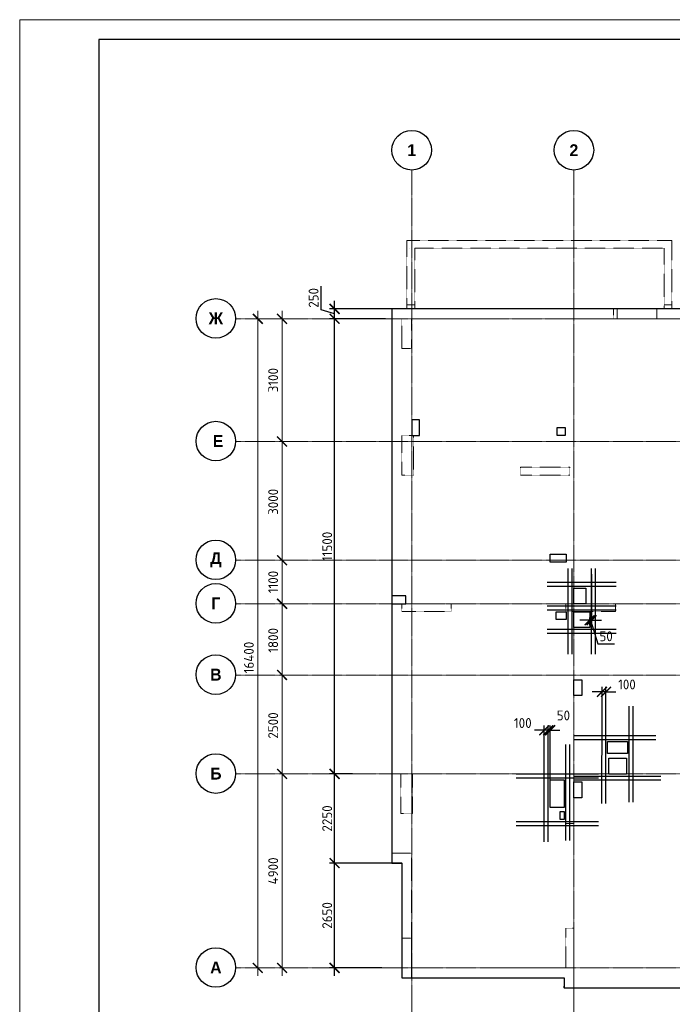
# Model space of a CAD drawing. Header units: millimetres. Extents: x -386473 to 311666, y -59273 to 291770.
# Tile 37 of 132: x -105905 to -89411, y 13069 to 37946. Entities that reach past the tile are written whole.
import ezdxf

# ---------------------------------------------------------------- set-up
doc = ezdxf.new("R2010")
doc.units = ezdxf.units.MM
for name, pattern in [('______5', [1100, 800, -100, 100, -100]), ('DASHED', [7, 5, -2, 0]), ('осевая', [50.8, 31.75, -6.35, 6.35, -6.35])]:
    doc.linetypes.add(name, pattern=pattern)
for name, color, linetype, lineweight in [('ВК_отверстия в полу размеры', 7, 'Continuous', 5), ('Оси', 40, '______5', 18), ('Перекрытие ж_бетон', 1, 'Continuous', 30), ('размер', 1, 'Continuous', 25), ('РАЗМЕРЫ', 1, 'Continuous', 9), ('ТОНКИЕ', 7, 'Continuous', 9)]:
    doc.layers.add(name, color=color, linetype=linetype, lineweight=lineweight)
doc.layers.add('Клапаны_для_электрика', color=7, linetype='Continuous', plot=False)
doc.layers.add('Колонна_ бетон', color=7, linetype='Continuous', lineweight=50, true_color=0xb4b496)
doc.layers.add('ТОЛСТЫЕ_ОСНОВНЫЕ', color=6, linetype='Continuous')
doc.styles.add('Century Gothic', font='GOTHIC.TTF')
doc.styles.add('GOST-2.304_Type-B', font='GOST_Common.ttf')
doc.dimstyles.new('СПДС', dxfattribs={"dimscale": 100, "dimtxt": 2.5, "dimasz": 2.5, "dimexe": 1.25, "dimexo": 0, "dimtad": 1, "dimdec": 0, "dimtxsty": 'GOST-2.304_Type-B', "dimblk": 'ARCHTICK', "dimcen": 2.5, "dimdle": 2, "dimadec": 0, "dimazin": 2, "dimtfac": 0.75, "dimtdec": 0, "dimtmove": 1, "dimatfit": 3, "dimfxl": 1, "dimtolj": 1, "dimarcsym": 1})

# ---------------------------------------------------------------- blocks, each defined once
blk = doc.blocks.new('*U44')
at = {"layer": 'ТОЛСТЫЕ_ОСНОВНЫЕ', "color": 6}
blk.add_lwpolyline([(20, 5), (886, 5), (886, 415), (20, 415)], close=True, dxfattribs=at)
at = {"layer": 'ТОНКИЕ'}
blk.add_lwpolyline([(0, 0), (891, 0), (891, 420), (0, 420)], close=True, dxfattribs=at)
blk = doc.blocks.new('_ArchTick')
at = {"color": 0, "linetype": 'ByBlock', "const_width": 0.15}
blk.add_lwpolyline([(-0.5, -0.5), (0.5, 0.5)], dxfattribs=at)
blk = doc.blocks.new('*D427')
at = {"color": 0, "lineweight": -2, "transparency": 16777216}
for p, q in [((979756, -14893), (979756, 1907)), ((979756, 1707), (979881, 1707)), ((979756, -14693), (979881, -14693))]:
    blk.add_line(p, q, dxfattribs=at)
at = {"layer": 'DEFPOINTS', "color": 0, "transparency": 16777216}
for p in [(979756, 1707), (979756, 1707), (979756, -14693)]:
    blk.add_point(p, dxfattribs=at)
at = {"color": 0, "lineweight": -2, "transparency": 16777216, "xscale": 250, "yscale": 250, "zscale": 250}
for p, rotation in [((979756, 1707), 90), ((979756, -14693), 270)]:
    blk.add_blockref('_ArchTick', p, dxfattribs=dict(at, rotation=rotation))
at = {"color": 0, "transparency": 16777216, "insert": (979531, -6851), "char_height": 250, "width": 104166.67, "attachment_point": 5, "rotation": 90, "style": 'GOST-2.304_Type-B'}
blk.add_mtext('\\A1;16400', dxfattribs=at)
blk = doc.blocks.new('NSY101')
at = {"color": 0, "linetype": 'ByBlock', "lineweight": -2}
blk.add_circle((0, 0), 50, dxfattribs=at)
blk = doc.blocks.new('СЛОЖНЫЙ_ОБЪЕКТ_0')
at = {"layer": 'Оси', "color": 16, "linetype": 'Continuous', "lineweight": 25, "transparency": 33554687, "xscale": 9.999999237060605, "yscale": 9.999999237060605, "zscale": 9.999999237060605}
blk.add_blockref('NSY101', (8813, -989), dxfattribs=at)
at = {"layer": 'Оси', "color": 16, "linetype": 'Continuous', "lineweight": 25, "transparency": 33554687, "insert": (8813, -989), "char_height": 300, "width": 385, "attachment_point": 5, "style": 'Century Gothic'}
blk.add_mtext('\\A1;{\\fCentury Gothic|i0|b1;\\H300.000000;\\W1.000000;\\C16;2}\\P', dxfattribs=at)
blk = doc.blocks.new('СЛОЖНЫЙ_ОБЪЕКТ_23')
at = {"layer": 'Оси', "color": 16, "linetype": 'Continuous', "lineweight": 25, "transparency": 33554687, "xscale": 9.999999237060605, "yscale": 9.999999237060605, "zscale": 9.999999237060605}
blk.add_blockref('NSY101', (-12319, -19997), dxfattribs=at)
at = {"layer": 'Оси', "color": 16, "linetype": 'Continuous', "lineweight": 25, "transparency": 33554687, "insert": (-12319, -19997), "char_height": 300, "width": 460, "attachment_point": 5, "style": 'Century Gothic'}
blk.add_mtext('\\A1;{\\fCentury Gothic|i0|b1;\\H300.000000;\\W1.000000;\\C16;А}\\P', dxfattribs=at)
blk = doc.blocks.new('СЛОЖНЫЙ_ОБЪЕКТ_24')
at = {"layer": 'Оси', "color": 16, "linetype": 'Continuous', "lineweight": 25, "transparency": 33554687, "xscale": 9.999999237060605, "yscale": 9.999999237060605, "zscale": 9.999999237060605}
blk.add_blockref('NSY101', (-12319, -15097), dxfattribs=at)
at = {"layer": 'Оси', "color": 16, "linetype": 'Continuous', "lineweight": 25, "transparency": 33554687, "insert": (-12319, -15097), "char_height": 300, "width": 390, "attachment_point": 5, "style": 'Century Gothic'}
blk.add_mtext('\\A1;{\\fCentury Gothic|i0|b1;\\H300.000000;\\W1.000000;\\C16;Б}\\P', dxfattribs=at)
blk = doc.blocks.new('СЛОЖНЫЙ_ОБЪЕКТ_25')
at = {"layer": 'Оси', "color": 16, "linetype": 'Continuous', "lineweight": 25, "transparency": 33554687, "xscale": 9.999999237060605, "yscale": 9.999999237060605, "zscale": 9.999999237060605}
blk.add_blockref('NSY101', (-12319, -12597), dxfattribs=at)
at = {"layer": 'Оси', "color": 16, "linetype": 'Continuous', "lineweight": 25, "transparency": 33554687, "insert": (-12319, -12597), "char_height": 300, "width": 390, "attachment_point": 5, "style": 'Century Gothic'}
blk.add_mtext('\\A1;{\\fCentury Gothic|i0|b1;\\H300.000000;\\W1.000000;\\C16;В}\\P', dxfattribs=at)
blk = doc.blocks.new('СЛОЖНЫЙ_ОБЪЕКТ_26')
at = {"layer": 'Оси', "color": 16, "linetype": 'Continuous', "lineweight": 25, "transparency": 33554687, "xscale": 9.999999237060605, "yscale": 9.999999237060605, "zscale": 9.999999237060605}
blk.add_blockref('NSY101', (-12319, -10797), dxfattribs=at)
at = {"layer": 'Оси', "color": 16, "linetype": 'Continuous', "lineweight": 25, "transparency": 33554687, "insert": (-12319, -10797), "char_height": 300, "width": 345, "attachment_point": 5, "style": 'Century Gothic'}
blk.add_mtext('\\A1;{\\fCentury Gothic|i0|b1;\\H300.000000;\\W1.000000;\\C16;Г}\\P', dxfattribs=at)
blk = doc.blocks.new('СЛОЖНЫЙ_ОБЪЕКТ_27')
at = {"layer": 'Оси', "color": 16, "linetype": 'Continuous', "lineweight": 25, "transparency": 33554687, "xscale": 9.999999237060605, "yscale": 9.999999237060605, "zscale": 9.999999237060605}
blk.add_blockref('NSY101', (-12319, -9697), dxfattribs=at)
at = {"layer": 'Оси', "color": 16, "linetype": 'Continuous', "lineweight": 25, "transparency": 33554687, "insert": (-12319, -9697), "char_height": 300, "width": 470, "attachment_point": 5, "style": 'Century Gothic'}
blk.add_mtext('\\A1;{\\fCentury Gothic|i0|b1;\\H300.000000;\\W1.000000;\\C16;Д}\\P', dxfattribs=at)
blk = doc.blocks.new('СЛОЖНЫЙ_ОБЪЕКТ_28')
at = {"layer": 'Оси', "color": 16, "linetype": 'Continuous', "lineweight": 25, "transparency": 33554687, "xscale": 9.999999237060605, "yscale": 9.999999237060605, "zscale": 9.999999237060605}
blk.add_blockref('NSY101', (-12319, -3597), dxfattribs=at)
at = {"layer": 'Оси', "color": 16, "linetype": 'Continuous', "lineweight": 25, "transparency": 33554687, "insert": (-12319, -3597), "char_height": 300, "width": 540, "attachment_point": 5, "style": 'Century Gothic'}
blk.add_mtext('\\A1;{\\fCentury Gothic|i0|b1;\\H300.000000;\\W1.000000;\\C16;Ж}\\P', dxfattribs=at)
blk = doc.blocks.new('СЛОЖНЫЙ_ОБЪЕКТ_43')
at = {"layer": 'Оси', "color": 16, "linetype": 'Continuous', "lineweight": 25, "transparency": 33554687, "xscale": 9.999999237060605, "yscale": 9.999999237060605, "zscale": 9.999999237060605}
blk.add_blockref('NSY101', (5133, -989), dxfattribs=at)
at = {"layer": 'Оси', "color": 16, "linetype": 'Continuous', "lineweight": 25, "transparency": 33554687, "insert": (5133, -989), "char_height": 300, "width": 385, "attachment_point": 5, "style": 'Century Gothic'}
blk.add_mtext('\\A1;{\\fCentury Gothic|i0|b1;\\H300.000000;\\W1.000000;\\C16;1}\\P', dxfattribs=at)
blk = doc.blocks.new('СЛОЖНЫЙ_ОБЪЕКТ_62')
at = {"layer": 'Оси', "color": 16, "linetype": 'Continuous', "lineweight": 25, "transparency": 33554687, "xscale": 9.999999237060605, "yscale": 9.999999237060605, "zscale": 9.999999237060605}
blk.add_blockref('NSY101', (-12319, -6697), dxfattribs=at)
at = {"layer": 'Оси', "color": 16, "linetype": 'Continuous', "lineweight": 25, "transparency": 33554687, "insert": (-12319, -6697), "char_height": 300, "width": 480, "attachment_point": 5, "style": 'Century Gothic'}
blk.add_mtext('\\A1;{\\fCentury Gothic|i0|b1;\\H300.000000;\\W1.000000;\\C16; Е}\\P', dxfattribs=at)
blk = doc.blocks.new('*D408')
at = {"color": 0, "lineweight": -2, "transparency": 16777216}
for p, q in [((980369, -14893), (980369, -9593)), ((980369, -9793), (980494, -9793)), ((980369, -14693), (980494, -14693))]:
    blk.add_line(p, q, dxfattribs=at)
at = {"layer": 'DEFPOINTS', "color": 0, "transparency": 16777216}
for p in [(980369, -9793), (980369, -9793), (980369, -14693)]:
    blk.add_point(p, dxfattribs=at)
at = {"color": 0, "lineweight": -2, "transparency": 16777216, "xscale": 250, "yscale": 250, "zscale": 250}
for p, rotation in [((980369, -9793), 90), ((980369, -14693), 270)]:
    blk.add_blockref('_ArchTick', p, dxfattribs=dict(at, rotation=rotation))
at = {"color": 0, "transparency": 16777216, "insert": (980144, -12243), "char_height": 250, "width": 83333.33, "attachment_point": 5, "rotation": 90, "style": 'GOST-2.304_Type-B'}
blk.add_mtext('\\A1;4900', dxfattribs=at)
blk = doc.blocks.new('*D409')
at = {"color": 0, "lineweight": -2, "transparency": 16777216}
for p, q in [((980369, -9993), (980369, -7093)), ((980369, -7293), (980494, -7293)), ((980369, -9793), (980494, -9793))]:
    blk.add_line(p, q, dxfattribs=at)
at = {"layer": 'DEFPOINTS', "color": 0, "transparency": 16777216}
for p in [(980369, -7293), (980369, -7293), (980369, -9793)]:
    blk.add_point(p, dxfattribs=at)
at = {"color": 0, "lineweight": -2, "transparency": 16777216, "xscale": 250, "yscale": 250, "zscale": 250}
for p, rotation in [((980369, -7293), 90), ((980369, -9793), 270)]:
    blk.add_blockref('_ArchTick', p, dxfattribs=dict(at, rotation=rotation))
at = {"color": 0, "transparency": 16777216, "insert": (980144, -8568), "char_height": 250, "width": 83333.33, "attachment_point": 5, "rotation": 90, "style": 'GOST-2.304_Type-B'}
blk.add_mtext('\\A1;2500', dxfattribs=at)
blk = doc.blocks.new('*D410')
at = {"color": 0, "lineweight": -2, "transparency": 16777216}
for p, q in [((980369, -7493), (980369, -5293)), ((980369, -5493), (980494, -5493)), ((980369, -7293), (980494, -7293))]:
    blk.add_line(p, q, dxfattribs=at)
at = {"layer": 'DEFPOINTS', "color": 0, "transparency": 16777216}
for p in [(980369, -5493), (980369, -5493), (980369, -7293)]:
    blk.add_point(p, dxfattribs=at)
at = {"color": 0, "lineweight": -2, "transparency": 16777216, "xscale": 250, "yscale": 250, "zscale": 250}
for p, rotation in [((980369, -5493), 90), ((980369, -7293), 270)]:
    blk.add_blockref('_ArchTick', p, dxfattribs=dict(at, rotation=rotation))
at = {"color": 0, "transparency": 16777216, "insert": (980144, -6418), "char_height": 250, "width": 83333.33, "attachment_point": 5, "rotation": 90, "style": 'GOST-2.304_Type-B'}
blk.add_mtext('\\A1;1800', dxfattribs=at)
blk = doc.blocks.new('*D411')
at = {"color": 0, "lineweight": -2, "transparency": 16777216}
for p, q in [((980369, -5693), (980369, -4193)), ((980369, -4393), (980494, -4393)), ((980369, -5493), (980494, -5493))]:
    blk.add_line(p, q, dxfattribs=at)
at = {"layer": 'DEFPOINTS', "color": 0, "transparency": 16777216}
for p in [(980369, -4393), (980369, -4393), (980369, -5493)]:
    blk.add_point(p, dxfattribs=at)
at = {"color": 0, "lineweight": -2, "transparency": 16777216, "xscale": 250, "yscale": 250, "zscale": 250}
for p, rotation in [((980369, -4393), 90), ((980369, -5493), 270)]:
    blk.add_blockref('_ArchTick', p, dxfattribs=dict(at, rotation=rotation))
at = {"color": 0, "transparency": 16777216, "insert": (980144, -4943), "char_height": 250, "width": 83333.33, "attachment_point": 5, "rotation": 90, "style": 'GOST-2.304_Type-B'}
blk.add_mtext('\\A1;1100', dxfattribs=at)
blk = doc.blocks.new('*D412')
at = {"color": 0, "lineweight": -2, "transparency": 16777216}
for p, q in [((980369, -4593), (980369, -1193)), ((980369, -1393), (980494, -1393)), ((980369, -4393), (980494, -4393))]:
    blk.add_line(p, q, dxfattribs=at)
at = {"layer": 'DEFPOINTS', "color": 0, "transparency": 16777216}
for p in [(980369, -1393), (980369, -1393), (980369, -4393)]:
    blk.add_point(p, dxfattribs=at)
at = {"color": 0, "lineweight": -2, "transparency": 16777216, "xscale": 250, "yscale": 250, "zscale": 250}
for p, rotation in [((980369, -1393), 90), ((980369, -4393), 270)]:
    blk.add_blockref('_ArchTick', p, dxfattribs=dict(at, rotation=rotation))
at = {"color": 0, "transparency": 16777216, "insert": (980144, -2918), "char_height": 250, "width": 83333.33, "attachment_point": 5, "rotation": 90, "style": 'GOST-2.304_Type-B'}
blk.add_mtext('\\A1;3000', dxfattribs=at)
blk = doc.blocks.new('*D413')
at = {"color": 0, "lineweight": -2, "transparency": 16777216}
for p, q in [((980369, -1593), (980369, 1907)), ((979945, 1707), (980494, 1707)), ((980369, -1393), (980494, -1393))]:
    blk.add_line(p, q, dxfattribs=at)
at = {"layer": 'DEFPOINTS', "color": 0, "transparency": 16777216}
for p in [(979945, 1707), (980369, 1707), (980369, -1393)]:
    blk.add_point(p, dxfattribs=at)
at = {"color": 0, "lineweight": -2, "transparency": 16777216, "xscale": 250, "yscale": 250, "zscale": 250}
for p, rotation in [((980369, 1707), 90), ((980369, -1393), 270)]:
    blk.add_blockref('_ArchTick', p, dxfattribs=dict(at, rotation=rotation))
at = {"color": 0, "transparency": 16777216, "insert": (980144, 157), "char_height": 250, "width": 83333.33, "attachment_point": 5, "rotation": 90, "style": 'GOST-2.304_Type-B'}
blk.add_mtext('\\A1;3100', dxfattribs=at)
blk = doc.blocks.new('*D476')
at = {"layer": 'DEFPOINTS', "color": 0, "transparency": 16777216}
for p in [(-97946, 16639), (-96372, 16639), (-96754, 13989)]:
    blk.add_point(p, dxfattribs=at)
at = {"layer": 'РАЗМЕРЫ', "color": 0, "lineweight": -2, "transparency": 16777216}
for p, q in [((-97946, 13789), (-97946, 16839)), ((-96372, 16639), (-98071, 16639)), ((-96754, 13989), (-98071, 13989))]:
    blk.add_line(p, q, dxfattribs=at)
at = {"layer": 'РАЗМЕРЫ', "color": 0, "lineweight": -2, "transparency": 16777216, "xscale": 250, "yscale": 250, "zscale": 250}
for p, rotation in [((-97946, 16639), 90), ((-97946, 13989), 270)]:
    blk.add_blockref('_ArchTick', p, dxfattribs=dict(at, rotation=rotation))
at = {"layer": 'РАЗМЕРЫ', "color": 0, "lineweight": 0, "transparency": 16777216, "insert": (-98133, 15314), "char_height": 250, "attachment_point": 5, "rotation": 90, "style": 'GOST-2.304_Type-B'}
blk.add_mtext('\\A1;2650', dxfattribs=at)
blk = doc.blocks.new('*D477')
at = {"layer": 'DEFPOINTS', "color": 0, "transparency": 16777216}
for p in [(-97946, 18889), (-97490, 18889), (-96372, 16639)]:
    blk.add_point(p, dxfattribs=at)
at = {"layer": 'РАЗМЕРЫ', "color": 0, "lineweight": -2, "transparency": 16777216}
for p, q in [((-97946, 16439), (-97946, 19089)), ((-97490, 18889), (-98071, 18889)), ((-96372, 16639), (-98071, 16639))]:
    blk.add_line(p, q, dxfattribs=at)
at = {"layer": 'РАЗМЕРЫ', "color": 0, "lineweight": -2, "transparency": 16777216, "xscale": 250, "yscale": 250, "zscale": 250}
for p, rotation in [((-97946, 18889), 90), ((-97946, 16639), 270)]:
    blk.add_blockref('_ArchTick', p, dxfattribs=dict(at, rotation=rotation))
at = {"layer": 'РАЗМЕРЫ', "color": 0, "lineweight": 0, "transparency": 16777216, "insert": (-98133, 17764), "char_height": 250, "attachment_point": 5, "rotation": 90, "style": 'GOST-2.304_Type-B'}
blk.add_mtext('\\A1;2250', dxfattribs=at)
blk = doc.blocks.new('*D478')
at = {"layer": 'DEFPOINTS', "color": 0, "transparency": 16777216}
for p in [(-97946, 30389), (-96657, 30389), (-97490, 18889)]:
    blk.add_point(p, dxfattribs=at)
at = {"layer": 'РАЗМЕРЫ', "color": 0, "lineweight": -2, "transparency": 16777216}
for p, q in [((-96657, 30389), (-98071, 30389)), ((-97946, 18689), (-97946, 30589)), ((-97490, 18889), (-98071, 18889))]:
    blk.add_line(p, q, dxfattribs=at)
at = {"layer": 'РАЗМЕРЫ', "color": 0, "lineweight": -2, "transparency": 16777216, "xscale": 250, "yscale": 250, "zscale": 250}
for p, rotation in [((-97946, 30389), 90), ((-97946, 18889), 270)]:
    blk.add_blockref('_ArchTick', p, dxfattribs=dict(at, rotation=rotation))
at = {"layer": 'РАЗМЕРЫ', "color": 0, "lineweight": 0, "transparency": 16777216, "insert": (-98133, 24639), "char_height": 250, "attachment_point": 5, "rotation": 90, "style": 'GOST-2.304_Type-B'}
blk.add_mtext('\\A1;11500', dxfattribs=at)
blk = doc.blocks.new('*D479')
at = {"layer": 'DEFPOINTS', "color": 0, "transparency": 16777216}
for p in [(-97946, 30639), (-96497, 30639), (-96657, 30389)]:
    blk.add_point(p, dxfattribs=at)
at = {"layer": 'РАЗМЕРЫ', "color": 0, "lineweight": -2, "transparency": 16777216}
for p, q in [((-98289, 30617), (-98289, 31217)), ((-97946, 30514), (-98289, 30617)), ((-96497, 30639), (-98071, 30639)), ((-97946, 30189), (-97946, 30839)), ((-96657, 30389), (-98071, 30389))]:
    blk.add_line(p, q, dxfattribs=at)
at = {"layer": 'РАЗМЕРЫ', "color": 0, "lineweight": -2, "transparency": 16777216, "xscale": 250, "yscale": 250, "zscale": 250}
for p, rotation in [((-97946, 30639), 90), ((-97946, 30389), 270)]:
    blk.add_blockref('_ArchTick', p, dxfattribs=dict(at, rotation=rotation))
at = {"layer": 'РАЗМЕРЫ', "color": 0, "lineweight": 0, "transparency": 16777216, "insert": (-98477, 30917), "char_height": 250, "attachment_point": 5, "rotation": 90, "style": 'GOST-2.304_Type-B'}
blk.add_mtext('\\A1;250', dxfattribs=at)
blk = doc.blocks.new('стены подвала')
at = {"layer": 'Колонна_ бетон', "color": 252, "linetype": 'DASHED', "lineweight": 0, "ltscale": 0.3, "true_color": 0x939598, "transparency": 33554687}
for p, q in [((-198017, -8295, -200), (-198017, -10025, -200)), ((-191317, -8295, 160), (-198017, -8295, -200)), ((-198017, -8295, -200), (-198017, -8295, -200)), ((-191317, -10025, 160), (-191317, -8295, 160)), ((-191317, -8295, 160), (-191317, -8295, 160)), ((-197947, -8495, 160), (-197947, -8495, 160)), ((-197817, -10025, -200), (-197817, -8495, -200)), ((-197817, -8495, -200), (-191517, -8495, 160)), ((-191517, -8495, 160), (-191517, -8495, 160)), ((-191517, -8495, 160), (-191517, -10025, 160)), ((-198017, -9925, -200), (-198017, -9925, -200)), ((-198017, -9925, -200), (-197817, -9925, -200)), ((-197947, -9925, 160), (-197947, -9925, 160)), ((-191317, -9925, 160), (-191517, -9925, 160)), ((-191517, -9925, 160), (-191517, -9925, 160)), ((-191317, -9775, 160), (-191317, -9775, 160)), ((-191317, -9925, 160), (-191317, -9925, 160)), ((-198397, -10275, 160), (-198397, -10025, 160)), ((-198397, -10025, 160), (-198397, -10025, 160)), ((-150847, -10025, 160), (-198397, -10025, 160)), ((-198147, -10025, 160), (-198147, -10025, 160)), ((-197947, -10025, 160), (-197947, -10025, 160)), ((-192697, -10275, 160), (-192697, -10025, 160)), ((-192697, -10025, 160), (-192697, -10025, 160)), ((-191697, -10275, 160), (-191697, -10025, 160)), ((-191697, -10025, 160), (-191697, -10025, 160)), ((-191517, -10025, 160), (-191517, -10025, 160)), ((-191317, -10025, 160), (-191317, -10025, 160)), ((-198397, -10275, 160), (-198397, -10275, 160)), ((-198147, -10275, 160), (-198397, -10275, 160)), ((-198147, -10275, 160), (-198147, -10275, 160)), ((-198147, -10275, 160), (-198147, -11025, 160)), ((-197897, -11025, 160), (-197897, -10275, 160)), ((-189347, -10275, 160), (-197897, -10275, 160)), ((-197897, -10275, 160), (-197897, -10275, 160)), ((-192697, -10275, 160), (-192697, -10275, 160)), ((-191697, -10275, 160), (-191697, -10275, 160)), ((-198147, -11025, 160), (-198147, -11025, 160)), ((-197897, -11025, 160), (-198147, -11025, 160)), ((-197897, -11025, 160), (-197897, -11025, 160)), ((-198147, -14225, 160), (-198147, -13225, 160)), ((-198147, -13225, 160), (-198147, -13225, 160)), ((-198147, -13225, 160), (-197847, -13225, 160)), ((-197847, -13225, 160), (-197847, -13225, 160)), ((-197847, -13225, 160), (-197847, -14225, 160)), ((-195147, -14025, 160), (-195147, -14025, 160)), ((-195147, -14025, 160), (-195147, -14225, 160)), ((-195147, -14025, 160), (-193897, -14025, 160)), ((-193897, -14025, 160), (-193897, -14025, 160)), ((-193897, -14025, 160), (-193897, -14225, 160)), ((-197847, -14225, 160), (-198147, -14225, 160)), ((-198147, -14225, 160), (-198147, -14225, 160)), ((-197847, -14225, 160), (-197847, -14225, 160)), ((-195147, -14225, 160), (-195147, -14225, 160)), ((-195147, -14225, 160), (-193897, -14225, 160)), ((-193897, -14225, 160), (-193897, -14225, 160)), ((-198147, -17675, 160), (-198147, -17475, 160)), ((-198147, -17475, 160), (-198147, -17475, 160)), ((-196897, -17475, 160), (-198147, -17475, 160)), ((-196897, -17475, 160), (-196897, -17475, 160)), ((-196897, -17675, 160), (-196897, -17475, 160)), ((-193997, -17475, 160), (-193997, -17475, 160)), ((-193997, -17675, 160), (-193997, -17475, 160)), ((-193997, -17475, 160), (-192747, -17475, 160)), ((-192747, -17475, 160), (-192747, -17475, 160)), ((-192747, -17475, 160), (-192747, -17675, 160)), ((-196897, -17675, 160), (-198147, -17675, 160)), ((-198147, -17675, 160), (-198147, -17675, 160)), ((-196897, -17675, 160), (-196897, -17675, 160)), ((-192747, -17675, 160), (-193997, -17675, 160)), ((-193997, -17675, 160), (-193997, -17675, 160)), ((-192747, -17675, 160), (-192747, -17675, 160)), ((-198172, -21775, 160), (-198172, -21775, 160)), ((-198172, -21775, 160), (-197872, -21775, 160)), ((-198172, -22775, 160), (-198172, -21775, 160)), ((-197872, -21775, 160), (-197872, -21775, 160)), ((-197872, -22775, 160), (-197872, -21775, 160)), ((-193997, -21775, 160), (-193997, -21775, 160)), ((-193997, -23025, 160), (-193997, -21775, 160)), ((-193997, -21775, 160), (-193797, -21775, 160)), ((-193797, -21775, 160), (-193797, -21775, 160)), ((-193797, -23025, 160), (-193797, -21775, 160)), ((-198172, -22775, 160), (-198172, -22775, 160)), ((-198172, -22775, 160), (-197872, -22775, 160)), ((-197872, -22775, 160), (-197872, -22775, 160)), ((-193997, -23025, 160), (-193997, -23025, 160)), ((-193997, -23025, 160), (-193797, -23025, 160)), ((-193797, -23025, 160), (-193797, -23025, 160)), ((-197897, -23775, 160), (-198397, -23775, 160)), ((-198397, -23775, 160), (-198397, -23775, 160)), ((-198397, -23775, 160), (-198397, -24025, 160)), ((-197897, -23775, 160), (-197897, -26675, 160)), ((-197897, -23775, 160), (-197897, -23775, 160)), ((-198147, -24025, 160), (-198397, -24025, 160)), ((-198397, -24025, 160), (-198397, -24025, 160)), ((-198147, -24025, 160), (-198147, -26925, 160)), ((-198147, -24025, 160), (-198147, -24025, 160)), ((-193797, -25675, 160), (-193997, -25675, 160)), ((-193997, -25675, 160), (-193997, -26675, 160)), ((-193997, -25675, 160), (-193997, -25675, 160)), ((-193797, -27175, 160), (-193797, -25675, 160)), ((-193797, -25675, 160), (-193797, -25675, 160)), ((-193997, -26675, 160), (-197897, -26675, 160)), ((-197897, -26675, 160), (-197897, -26675, 160)), ((-193997, -26675, 160), (-193997, -26675, 160)), ((-198147, -26925, 160), (-194047, -26925, 160)), ((-198147, -26925, 160), (-198147, -26925, 160)), ((-194047, -26925, 160), (-194047, -27175, 160)), ((-194047, -26925, 160), (-194047, -26925, 160)), ((-193797, -27175, 160), (-194047, -27175, 160)), ((-194047, -27175, 160), (-194047, -27175, 160)), ((-193797, -27175, 160), (-193797, -27175, 160))]:
    blk.add_line(p, q, dxfattribs=at)
blk.add_lwpolyline([(-193797, -10025), (-192797, -10025), (-192797, -10275), (-193797, -10275)], close=True, dxfattribs=at)
at = {"layer": 'Колонна_ бетон', "color": 252, "linetype": 'DASHED', "lineweight": 0, "ltscale": 0.3, "true_color": 0x939598, "transparency": 33554687, "elevation": 160}
for points in [[(-197897, -26675), (-197897, -26425), (-197897, -25925), (-198147, -25925)], [(-197897, -26675), (-197897, -26925)]]:
    blk.add_lwpolyline(points, dxfattribs=at)
blk.add_lwpolyline([(-197897, -25925), (-198147, -25925), (-198147, -26925), (-197897, -26925)], close=True, dxfattribs=at)
blk = doc.blocks.new('отверстия')
at = {"layer": 'ВК_отверстия в полу размеры', "color": 4, "lineweight": 30, "ltscale": 100}
for points in [[(-188147, 83592), (-188546, 83592), (-188546, 83992), (-188147, 83992)], [(-188547, 82272), (-188347, 82272), (-188347, 81872), (-188547, 81872)], [(-188347, 79292), (-188547, 79292), (-188547, 79692), (-188347, 79692)]]:
    blk.add_lwpolyline(points, close=True, dxfattribs=at)
at = {"layer": 'Клапаны_для_электрика', "color": 2, "lineweight": 30}
for points in [[(-187196, 80712), (-187196, 80412), (-187696, 80412), (-187696, 80712)], [(-188897, 78942), (-188797, 78942), (-188797, 78742), (-188897, 78742)]]:
    blk.add_lwpolyline(points, close=True, dxfattribs=at)
at = {"layer": 'Перекрытие ж_бетон', "lineweight": 30}
for points in [[(-192447, 88842), (-192647, 88842), (-192647, 88442), (-192447, 88442)], [(-188967, 88642), (-188767, 88642), (-188767, 88442), (-188967, 88442)], [(-188547, 84590), (-188247, 84590), (-188247, 84190), (-188547, 84190)], [(-192797, 84392), (-193147, 84392), (-193147, 84192), (-192797, 84192)], [(-188747, 83792), (-188997, 83792), (-188997, 83992), (-188747, 83992)], [(-187667, 80290), (-187217, 80290), (-187217, 79890), (-187667, 79890)]]:
    blk.add_lwpolyline(points, close=True, dxfattribs=at)
at = {"layer": 'Перекрытие ж_бетон', "color": 3, "lineweight": 30}
blk.add_lwpolyline([(-189147, 79742), (-188797, 79742), (-188797, 79042), (-189147, 79042)], close=True, dxfattribs=at)
at = {"layer": 'РАЗМЕРЫ', "lineweight": 30}
blk.add_lwpolyline([(-189147, 85442), (-188747, 85442), (-188747, 85242), (-189147, 85242)], close=True, dxfattribs=at)
blk = doc.blocks.new('*D465')
at = {"layer": 'DEFPOINTS', "color": 0, "transparency": 16777216}
for p in [(-92548, 19992), (-92548, 18800), (-92500, 18738)]:
    blk.add_point(p, dxfattribs=at)
at = {"layer": 'размер', "color": 0, "lineweight": -2, "transparency": 16777216}
for p, q in [((-92548, 19992), (-92798, 19992)), ((-92548, 18800), (-92548, 20117)), ((-92500, 19992), (-92548, 19992)), ((-92500, 18738), (-92500, 20117)), ((-92500, 19992), (-92250, 19992))]:
    blk.add_line(p, q, dxfattribs=at)
at = {"layer": 'размер', "color": 0, "lineweight": -2, "transparency": 16777216, "xscale": 250, "yscale": 250, "zscale": 250}
blk.add_blockref('_ArchTick', (-92548, 19992), dxfattribs=at)
at = {"layer": 'размер', "color": 0, "lineweight": -2, "transparency": 16777216, "xscale": 250, "yscale": 250, "zscale": 250, "rotation": 180}
blk.add_blockref('_ArchTick', (-92500, 19992), dxfattribs=at)
at = {"layer": 'размер', "color": 0, "transparency": 16777216, "insert": (-92163, 20367), "char_height": 250, "attachment_point": 5, "style": 'GOST-2.304_Type-B'}
blk.add_mtext('\\A1;50', dxfattribs=at)
blk = doc.blocks.new('*D466')
at = {"layer": 'DEFPOINTS', "color": 0, "transparency": 16777216}
for p in [(-92648, 19992), (-92648, 19572), (-92548, 17482)]:
    blk.add_point(p, dxfattribs=at)
at = {"layer": 'размер', "color": 0, "lineweight": -2, "transparency": 16777216}
for p, q in [((-92648, 19992), (-92898, 19992)), ((-92648, 19572), (-92648, 20117)), ((-92548, 19992), (-92648, 19992)), ((-92548, 17482), (-92548, 20117)), ((-92548, 19992), (-92298, 19992))]:
    blk.add_line(p, q, dxfattribs=at)
at = {"layer": 'размер', "color": 0, "lineweight": -2, "transparency": 16777216, "xscale": 250, "yscale": 250, "zscale": 250}
blk.add_blockref('_ArchTick', (-92648, 19992), dxfattribs=at)
at = {"layer": 'размер', "color": 0, "lineweight": -2, "transparency": 16777216, "xscale": 250, "yscale": 250, "zscale": 250, "rotation": 180}
blk.add_blockref('_ArchTick', (-92548, 19992), dxfattribs=at)
at = {"layer": 'размер', "color": 0, "transparency": 16777216, "insert": (-93189, 20176), "char_height": 250, "attachment_point": 5, "style": 'GOST-2.304_Type-B'}
blk.add_mtext('\\A1;100', dxfattribs=at)
blk = doc.blocks.new('*D473')
at = {"layer": 'DEFPOINTS', "color": 0, "transparency": 16777216}
for p in [(-91187, 20963), (-91187, 20543), (-91087, 18453)]:
    blk.add_point(p, dxfattribs=at)
at = {"layer": 'размер', "color": 0, "lineweight": -2, "transparency": 16777216}
for p, q in [((-91187, 20963), (-91437, 20963)), ((-91187, 20543), (-91187, 21088)), ((-91087, 20963), (-91187, 20963)), ((-91087, 18453), (-91087, 21088)), ((-91087, 20963), (-90837, 20963))]:
    blk.add_line(p, q, dxfattribs=at)
at = {"layer": 'размер', "color": 0, "lineweight": -2, "transparency": 16777216, "xscale": 250, "yscale": 250, "zscale": 250}
blk.add_blockref('_ArchTick', (-91187, 20963), dxfattribs=at)
at = {"layer": 'размер', "color": 0, "lineweight": -2, "transparency": 16777216, "xscale": 250, "yscale": 250, "zscale": 250, "rotation": 180}
blk.add_blockref('_ArchTick', (-91087, 20963), dxfattribs=at)
at = {"layer": 'размер', "color": 0, "transparency": 16777216, "insert": (-90557, 21150), "char_height": 250, "attachment_point": 5, "style": 'GOST-2.304_Type-B'}
blk.add_mtext('\\A1;100', dxfattribs=at)
blk = doc.blocks.new('*D487')
at = {"layer": 'DEFPOINTS', "color": 0, "transparency": 16777216}
for p in [(-91450, 23936, 160), (-91500, 22838, 160), (-91450, 22773)]:
    blk.add_point(p, dxfattribs=at)
at = {"layer": 'РАЗМЕРЫ', "color": 0, "lineweight": -2, "transparency": 16777216}
for p, q in [((-91450, 23936), (-91450, 22648)), ((-91500, 22773), (-91750, 22773)), ((-91500, 22838), (-91500, 22648)), ((-91500, 22773), (-91450, 22773)), ((-91500, 22773), (-91450, 22773)), ((-91475, 22773), (-91297, 22179)), ((-91450, 22773), (-91200, 22773)), ((-91297, 22179), (-90872, 22179))]:
    blk.add_line(p, q, dxfattribs=at)
at = {"layer": 'РАЗМЕРЫ', "color": 0, "lineweight": -2, "transparency": 16777216, "xscale": 250, "yscale": 250, "zscale": 250}
blk.add_blockref('_ArchTick', (-91500, 22773), dxfattribs=at)
at = {"layer": 'РАЗМЕРЫ', "color": 0, "lineweight": -2, "transparency": 16777216, "xscale": 250, "yscale": 250, "zscale": 250, "rotation": 180}
blk.add_blockref('_ArchTick', (-91450, 22773), dxfattribs=at)
at = {"layer": 'РАЗМЕРЫ', "color": 0, "lineweight": 0, "transparency": 16777216, "insert": (-91084, 22367), "char_height": 250, "attachment_point": 5, "style": 'GOST-2.304_Type-B'}
blk.add_mtext('\\A1;50', dxfattribs=at)
blk = doc.blocks.new('оси2')
at = {"layer": 'Оси', "color": 16, "linetype": 'осевая', "lineweight": 0, "ltscale": 0.25, "transparency": 33554687}
for p, q in [((983645.5, 5465.4), (983645.8, -20755.1)), ((987745.5, 5465.4), (987745.5, -20739.3)), ((979200, 1707.1), (1032582.1, 1707.1)), ((979200, -1392.9), (1032582.1, -1392.9)), ((979200, -4392.9), (1032582.1, -4392.9)), ((979200, -5492.9), (1032582.1, -5492.9)), ((979200, -7292.9), (1032582.1, -7292.9)), ((979200, -9792.9), (1032582.1, -9792.9)), ((979200, -14692.9), (1032582.1, -14692.9))]:
    blk.add_line(p, q, dxfattribs=at)
at = {"layer": 'Оси', "color": 16, "linetype": 'Continuous', "lineweight": 25, "transparency": 33554687}
for name, p in [('СЛОЖНЫЙ_ОБЪЕКТ_43', (978512.5, 6954.9)), ('СЛОЖНЫЙ_ОБЪЕКТ_0', (978932, 6954.9)), ('СЛОЖНЫЙ_ОБЪЕКТ_28', (991015, 5314)), ('СЛОЖНЫЙ_ОБЪЕКТ_62', (991015, 5314)), ('СЛОЖНЫЙ_ОБЪЕКТ_27', (991015, 5314)), ('СЛОЖНЫЙ_ОБЪЕКТ_26', (991015, 5314)), ('СЛОЖНЫЙ_ОБЪЕКТ_25', (991015, 5314)), ('СЛОЖНЫЙ_ОБЪЕКТ_24', (991015, 5314)), ('СЛОЖНЫЙ_ОБЪЕКТ_23', (991015, 5314))]:
    blk.add_blockref(name, p, dxfattribs=at)
for base, p1, p2, picture, middle in [((979756.2, 1707.1), (979756.2, -14692.9), (979756.2, 1707.1), '*D427', (979756.2, -6851.5)), ((980368.8, 1707.1), (980368.8, -1392.9), (979945.2, 1707.1), '*D413', (980368.8, 157.1)), ((980368.8, -1392.9), (980368.8, -4392.9), (980368.8, -1392.9), '*D412', (980368.8, -2918)), ((980368.8, -4392.9), (980368.8, -5492.9), (980368.8, -4392.9), '*D411', (980368.8, -4942.9)), ((980368.8, -5492.9), (980368.8, -7292.9), (980368.8, -5492.9), '*D410', (980368.8, -6418)), ((980368.8, -7292.9), (980368.8, -9792.9), (980368.8, -7292.9), '*D409', (980368.8, -8568)), ((980368.8, -9792.9), (980368.8, -14692.9), (980368.8, -9792.9), '*D408', (980368.8, -12242.9))]:
    dim = blk.add_linear_dim(base=base, p1=p1, p2=p2, angle=90, dimstyle='СПДС', override={"dimgap": 1})
    dim.commit()
    dim.dimension.update_dxf_attribs({"geometry": picture, "text_midpoint": middle, "dimtype": 128})

msp = doc.modelspace()

# ---------------------------------------------------------------- linework, layer by layer
at = {"color": 0, "linetype": 'ByBlock', "lineweight": 30, "ltscale": 100}
for p, q in [((-92039.2, 21918.6, 160), (-92039.2, 24083.7, 160)), ((-91939.2, 21918.6, 160), (-91939.2, 24083.7, 160)), ((-91449.9, 21918.6, 160), (-91449.9, 24083.7, 160)), ((-91349.9, 21918.6, 160), (-91349.9, 24083.7, 160)), ((-92570.9, 23736.9, 160), (-90830.9, 23736.9, 160)), ((-92570.9, 23636.9, 160), (-90830.9, 23636.9, 160)), ((-92570.2, 23138.9, 160), (-90830.2, 23138.9, 160)), ((-92570.2, 23038.9, 160), (-90830.2, 23038.9, 160)), ((-92570.2, 22549.5, 160), (-90830.2, 22549.5, 160)), ((-92570.2, 22449.5, 160), (-90830.2, 22449.5, 160)), ((-91190, 18143.9, 160), (-91187, 20573.9, 160)), ((-91090, 18143.9, 160), (-91087, 20573.9, 160)), ((-90500.6, 18174.1, 320), (-90497.6, 20604.1, 320)), ((-90400.7, 18174.1, 320), (-90397.6, 20604.1, 320)), ((-91905.5, 19858.6), (-89825.5, 19858.6)), ((-91905.5, 19758.6), (-89825.5, 19758.6)), ((-92651, 17173.4, 160), (-92648, 19603.4, 160)), ((-92551, 17173.4, 160), (-92548, 19603.4, 160)), ((-92101.3, 17203.6, 320), (-92098.3, 19633.6, 320)), ((-92001.3, 17203.6, 320), (-91998.3, 19633.6, 320)), ((-93359.2, 18888.4), (-91279.2, 18888.4)), ((-93359.2, 18788.4), (-91279.2, 18788.4)), ((-91879.4, 18836.6, 86.3), (-89699.4, 18836.6, 246.3)), ((-91879.4, 18736.6, 86.3), (-89699.4, 18736.6, 246.3)), ((-93359.2, 17688.7), (-91279.2, 17688.7)), ((-93359.2, 17588.7), (-91279.2, 17588.7))]:
    msp.add_line(p, q, dxfattribs=at)
at = {"layer": 'Перекрытие ж_бетон'}
msp.add_lwpolyline([(-96497.3, 30638.9), (-96497.3, 16638.9), (-96247.3, 16638.9), (-96247.3, 13738.9), (-92147.3, 13738.9), (-92147.3, 13488.9), (-55347.3, 13488.9), (-55347.3, 13738.9), (-48947.3, 13738.9), (-48947.3, 30638.9), (-96497.3, 30638.9)], dxfattribs=at)

# ---------------------------------------------------------------- block references
at = {"xscale": 100, "yscale": 100, "zscale": 100}
msp.add_blockref('*U44', (-105904.9, -4054.4), dxfattribs=at)
at = {"layer": 'РАЗМЕРЫ'}
for name, p in [('оси2', (-1079642.8, 28681.7)), ('стены подвала', (101896.6, 40664.3))]:
    msp.add_blockref(name, p, dxfattribs=at)
at = {"layer": 'РАЗМЕРЫ', "color": 6}
msp.add_blockref('отверстия', (96649.5, -61003.8, 160), dxfattribs=at)

# ---------------------------------------------------------------- dimensions: what is measured, and where the dimension line sits
at = {"layer": 'размер'}
for base, p1, p2, picture, middle in [((-91187, 20962.7, 160), (-91087, 18452.8, 160), (-91187, 20542.7, 160), '*D473', (-90557.1, 20962.7, 160)), ((-92648, 19992.2, 160), (-92548, 17482.3, 160), (-92648, 19572.2, 160), '*D466', (-93189.5, 19988.1, 160))]:
    dim = msp.add_linear_dim(base=base, p1=p1, p2=p2, angle=180, dimstyle='СПДС', dxfattribs=at)
    dim.commit()
    dim.dimension.update_dxf_attribs({"geometry": picture, "text_midpoint": middle, "dimtype": 160})
dim = msp.add_linear_dim(base=(-92548, 19992.2, 160), p1=(-92500.1, 18738.4, 160), p2=(-92548, 18799.8, 160), angle=180, dimstyle='СПДС', override={"dimrnd": 5}, dxfattribs=at)
dim.commit()
dim.dimension.update_dxf_attribs({"geometry": '*D465', "text_midpoint": (-92162.6, 20179.7, 160), "dimtype": 160})
at = {"layer": 'РАЗМЕРЫ', "color": 1, "lineweight": 0}
for base, p1, p2, picture, middle in [((-97945.7, 30638.9), (-96657.1, 30388.9), (-96497.3, 30638.9), '*D479', (-98477, 30679.5)), ((-97945.7, 30388.9), (-97490, 18888.9), (-96657.1, 30388.9), '*D478', (-98133.2, 24638.9)), ((-97945.7, 18888.9), (-96372.3, 16638.9), (-97490, 18888.9), '*D477', (-98133.2, 17763.9)), ((-97945.7, 16638.9), (-96753.5, 13988.9), (-96372.3, 16638.9), '*D476', (-98133.2, 15313.9))]:
    dim = msp.add_linear_dim(base=base, p1=p1, p2=p2, angle=90, dimstyle='СПДС', dxfattribs=at)
    dim.commit()
    dim.dimension.update_dxf_attribs({"geometry": picture, "text_midpoint": middle})
dim = msp.add_linear_dim(base=(-91449.9, 22773.2), p1=(-91500.2, 22837.7, 160), p2=(-91449.9, 23935.7, 160), dimstyle='СПДС', dxfattribs=at)
dim.commit()
dim.dimension.update_dxf_attribs({"geometry": '*D487', "text_midpoint": (-91234.4, 22366.9)})

doc.saveas('drawing.dxf')
